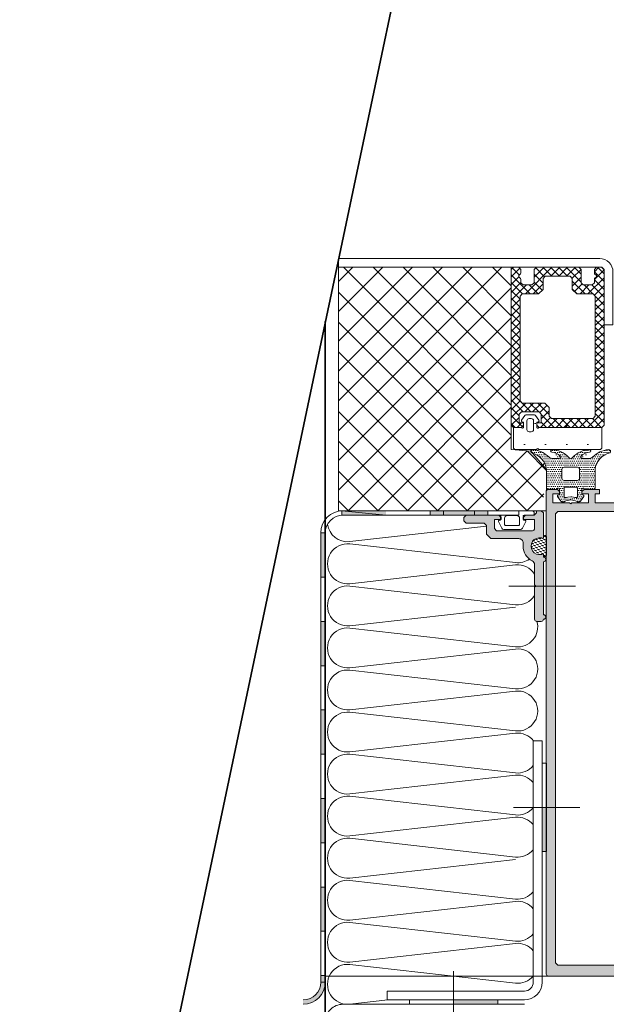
# Model space of a CAD drawing. Header units: inches. Extents: x 0 to 111471, y -105323 to 11070.
# Tile 131 of 256: x 42828 to 42842, y -27562 to -27540. Entities that reach past the tile are written whole.
import ezdxf

# ---------------------------------------------------------------- set-up
doc = ezdxf.new("R2010")
doc.units = ezdxf.units.IN
doc.header["$MEASUREMENT"] = 0
doc.linetypes.add('GEN7', pattern=[13.75, 9.75, -1.5, 1, -1.5])
for name, color, linetype, lineweight in [('2', 1, 'Continuous', 5), ('8', 8, 'Continuous', 5), ('888 sciany istniejące', 2, 'Continuous', 35), ('888 widok', 8, 'Continuous', 0), ('888 wymiary', 1, 'Continuous', 0), ('MB-inne', 8, 'Continuous', 9), ('MB-kreskowanie', 8, 'Continuous', 5), ('MB-osie', 4, 'GEN7', 5), ('MB-profile', 7, 'Continuous', 9), ('MB-uszczelki_tworzywa', 8, 'Continuous', 9), ('Wymiary', 85, 'Continuous', 18)]:
    doc.layers.add(name, color=color, linetype=linetype, lineweight=lineweight)
doc.styles.add('TS 100_wymiary', font='romans.shx', dxfattribs={"width": 0.7, "height": 16})
doc.dimstyles.new('Dim Style 100', dxfattribs={"dimtxt": 16, "dimasz": 12, "dimexe": 12, "dimexo": 2, "dimgap": 10, "dimtad": 1, "dimdec": 0, "dimzin": 9, "dimtxsty": 'TS 100_wymiary', "dimblk": 'ARCHTICK', "dimcen": 2.5, "dimdle": 12, "dimclrd": 256, "dimclrt": 2, "dimadec": 0, "dimazin": 2, "dimtfac": 1, "dimtdec": 0, "dimtix": 1, "dimtmove": 2, "dimatfit": 3, "dimfxl": 0, "dimlwd": -1, "dimarcsym": 0})

# ---------------------------------------------------------------- blocks, each defined once
blk = doc.blocks.new('_ArchTick')
at = {"layer": 'Wymiary', "color": 0, "const_width": 0.15}
blk.add_lwpolyline([(-0.5, -0.5), (0.5, 0.5)], dxfattribs=at)
blk = doc.blocks.new('*D620')
at = {"layer": '888 wymiary', "color": 0, "lineweight": -2}
for p, q in [((42847.795, -27349.993), (42847.795, -27317.993)), ((45080.513, -27350), (45080.513, -27318))]:
    blk.add_line(p, q, dxfattribs=at)
at = {"layer": '888 wymiary'}
blk.add_line((45092.513, -27330), (42835.795, -27329.993), dxfattribs=at)
at = {"layer": 'Defpoints', "color": 0}
for p in [(42847.795, -27329.993), (42847.794, -27545.572), (45080.513, -27545.578)]:
    blk.add_point(p, dxfattribs=at)
at = {"layer": '888 wymiary', "linetype": 'ByBlock', "xscale": 12, "yscale": 12, "zscale": 12}
for p, rotation in [((42847.795, -27329.993), 179.9998335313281), ((45080.513, -27330), 359.999833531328)]:
    blk.add_blockref('_ArchTick', p, dxfattribs=dict(at, rotation=rotation))
at = {"layer": '888 wymiary', "color": 2, "ltscale": 0.01, "insert": (43964.154, -27311.996), "char_height": 16, "attachment_point": 5, "rotation": 359.9998, "style": 'TS 100_wymiary'}
blk.add_mtext('2233', dxfattribs=at)
blk = doc.blocks.new('120557')
at = {"layer": '8'}
h = blk.add_hatch(dxfattribs=at)
h.set_pattern_fill('DOTS', color=256, scale=0.4, angle=-45, style=0, double=1)
h.set_pattern_definition([(315, (-495.54195, 936.92493), (0.6735192, 0.2245064), [0, -0.635])])
edge = h.paths.add_edge_path()
edge.add_line((-0.9, 1.97), (-0.9, 2.05))
edge.add_arc((-1.25, 2.05), 0.35, 0, 180)
edge.add_line((-1.6, 2.05), (-1.6, -2.05))
edge.add_arc((-1.25, -2.05), 0.35, 180, 0)
edge.add_line((-0.9, -2.05), (-0.9, -1.97))
edge.add_line((-0.9, -1.97), (-0.9, -1.9))
edge.add_arc((-0.7, -1.9), 0.2, 37.7274, 180, ccw=False)
edge.add_arc((-0.39, -1.66), 0.2, 217.7274, 256.8227)
edge.add_arc((0, 0), 1.9, 256.8227, 103.1773)
edge.add_arc((-0.39, 1.66), 0.2, 103.1773, 142.2726)
edge.add_arc((-0.7, 1.9), 0.2, 180, 322.2726, ccw=False)
edge.add_line((-0.9, 1.9), (-0.9, 1.97))
blk.add_lwpolyline([(-0.55, 1.78, -0.715089), (-0.9, 1.9), (-0.9, 1.97), (-0.9, 2.05, 1), (-1.6, 2.05), (-1.6, -2.05, 1), (-0.9, -2.05), (-0.9, -1.97), (-0.9, -1.9, -0.715089), (-0.55, -1.78, 0.172259), (-0.43, -1.85, 1.261173), (-0.43, 1.85, 0.172259)], format="xyb", close=True, dxfattribs=at)
blk = doc.blocks.new('K430418X')
at = {"layer": 'MB-kreskowanie'}
h = blk.add_hatch(dxfattribs=at)
h.set_pattern_fill('DOTS', color=256, scale=0.4, angle=-45, style=0, double=1)
h.set_pattern_definition([(315, (-944.9233, 496.2371), (-0.2245064, -0.6735192), [0, -0.635])])
edge = h.paths.add_edge_path()
edge.add_line((-9.97, 1.6), (-10.05, 1.6))
edge.add_arc((-10.05, 1.95), 0.35, 90, 270, ccw=False)
edge.add_line((-10.05, 2.3), (-5.95, 2.3))
edge.add_arc((-5.95, 1.95), 0.35, 270, 90, ccw=False)
edge.add_line((-5.95, 1.6), (-6.02, 1.6))
edge.add_line((-6.02, 1.6), (-6.1, 1.6))
edge.add_arc((-6.1, 1.4), 0.2, 90, 232.2726)
edge.add_arc((-6.34, 1.08), 0.2, 13.1773, 52.2726, ccw=False)
edge.add_arc((-8, 0.7), 1.9, 166.8227, 13.1773, ccw=False)
edge.add_arc((-9.65, 1.08), 0.2, 127.7274, 166.8227, ccw=False)
edge.add_arc((-9.9, 1.4), 0.2, 307.7274, 90)
edge.add_line((-9.9, 1.6), (-9.97, 1.6))
blk.add_hatch(color=0, dxfattribs=at).paths.add_polyline_path([(-7.3, -3), (-8, -3, -0.284453), (-11.31, -0.95, 0.284453), (-12.21, -0.4), (-16.75, -0.4), (-17, -0.15), (-17.25, -0.4), (-24.5, -0.4, -0.414214), (-25, 0.1), (-25, 1.1, -0.413264), (-24.5, 1.6, -0.99866), (-23.5, 1.6), (-11.5, 1.6, -0.99933), (-10.5, 1.6), (-9.9, 1.6, -0.713322), (-9.78, 1.24, 0.172259), (-9.85, 1.13, 1.261173), (-6.15, 1.13, 0.172259), (-6.22, 1.24, -0.730612), (-6.09, 1.6), (-0.5, 1.6), (0, 1.1), (0, 0), (-0.5, 0), (-1, -0.5), (-1, -2.5), (-1.5, -3), (-2, -3), (-2, -0.4), (-4, -0.4, 0.414214), (-4.5, -0.9), (-4.5, -9), (-4, -9.5), (-2, -9.5), (-2, -7.99), (-1.5, -7.99), (-1, -8.49), (-1, -15.9), (-1.5, -16.4), (-2.3, -16.4), (-2.8, -15.9), (-2.8, -11.8), (-3.3, -11.3), (-5.3, -11.3), (-6.3, -10.3), (-6.3, -4, 0.414214)])
at = {"layer": 'MB-profile'}
blk.add_lwpolyline([(-9.78, 1.24, 0.713322), (-9.9, 1.6), (-10.5, 1.6, 0.99933), (-11.5, 1.6), (-23.5, 1.6, 0.99866), (-24.5, 1.6, 0.413264), (-25, 1.1), (-25, 0.1, 0.414214), (-24.5, -0.4), (-17.25, -0.4), (-17, -0.15), (-16.75, -0.4), (-12.21, -0.4, -0.284453), (-11.31, -0.95, 0.284453), (-8, -3), (-7.3, -3, -0.414214), (-6.3, -4), (-6.3, -10.3), (-5.3, -11.3), (-3.3, -11.3), (-2.8, -11.8), (-2.8, -15.9), (-2.3, -16.4), (-1.5, -16.4), (-1, -15.9), (-1, -8.49), (-1.5, -7.99), (-2, -7.99), (-2, -9.5), (-4, -9.5), (-4.5, -9), (-4.5, -0.9, -0.414214), (-4, -0.4), (-2, -0.4), (-2, -3), (-1.5, -3), (-1, -2.5), (-1, -0.5), (-0.5, 0), (0, 0), (0, 1.1), (-0.5, 1.6), (-6.09, 1.6, 0.730612), (-6.22, 1.24, -0.172259), (-6.15, 1.13, -1.261173), (-9.85, 1.13, -0.172259)], format="xyb", close=True, dxfattribs=at)
at = {"layer": 'MB-uszczelki_tworzywa'}
blk.add_lwpolyline([(-9.78, 1.24, 0.715089), (-9.9, 1.6), (-9.97, 1.6), (-10.05, 1.6, -1), (-10.05, 2.3), (-5.95, 2.3, -1), (-5.95, 1.6), (-6.02, 1.6), (-6.1, 1.6, 0.715089), (-6.22, 1.24, -0.172259), (-6.15, 1.13, -1.261173), (-9.85, 1.13, -0.172259)], format="xyb", close=True, dxfattribs=at)
blk = doc.blocks.new('Izolacja')
at = {"layer": 'MB-inne'}
for points in [[(-50, 1), (-60, 1), (-60, 0), (-50, 0)], [(-30, 1), (-40, 1), (-40, 0), (-30, 0)], [(-10, 1), (-20, 1), (-20, 0), (-10, 0)]]:
    blk.add_hatch(color=256, dxfattribs=at).paths.add_polyline_path(points)
for points in [[(-60, 0), (-50, 0), (-50, 1), (-60, 1)], [(-50, 0), (-40, 0), (-40, 1), (-50, 1)], [(-40, 0), (-30, 0), (-30, 1), (-40, 1)], [(-30, 0), (-20, 0), (-20, 1), (-30, 1)], [(-20, 0), (-10, 0), (-10, 1), (-20, 1)], [(-10, 0), (0, 0), (0, 1), (-10, 1)]]:
    blk.add_lwpolyline(points, close=True, dxfattribs=at)
blk = doc.blocks.new('120905')
at = {"layer": 'MB-kreskowanie'}
h = blk.add_hatch(dxfattribs=at)
h.set_pattern_fill('DOTS', color=256, scale=0.3, angle=0.0339, style=0)
h.set_pattern_definition([(0.033944, (-3888.86263, -793.2553), (0.23784281, 0.47639099), [0, -0.47625])])
edge = h.paths.add_edge_path(flags=16)
edge.add_line((-6, -3.5), (-6, -5.5))
edge.add_arc((-5.5, -5.5), 0.5, 180, 270)
edge.add_line((-5.5, -6), (-2.5, -6))
edge.add_arc((-2.5, -5.5), 0.5, 270, 360)
edge.add_line((-2, -5.5), (-2, -3.5))
edge.add_arc((-2.5, -3.5), 0.5, 0, 90)
edge.add_line((-2.5, -3), (-5.5, -3))
edge.add_arc((-5.5, -3.5), 0.5, 90, 180)
edge = h.paths.add_edge_path(flags=16)
edge.add_line((-2.5, -1.3), (-2.5, 0.68))
edge.add_arc((-2.7, 0.68), 0.2, 0, 104.4775)
edge.add_arc((-4, 5.34), 4.64, 254.3781, 285.6219, ccw=False)
edge.add_arc((-5.3, 0.68), 0.2, 75.5225, 180)
edge.add_line((-5.5, 0.68), (-5.5, -1.3))
edge.add_arc((-5.3, -1.3), 0.2, 180, 270)
edge.add_line((-5.3, -1.5), (-2.7, -1.5))
edge.add_arc((-2.7, -1.3), 0.2, 270, 360)
edge = h.paths.add_edge_path()
edge.add_line((-1.04, 0.6), (-1.79, 1.67))
edge.add_arc((-2.03, 1.5), 0.3, 35, 90)
edge.add_line((-2.03, 1.8), (-2.43, 1.8))
edge.add_arc((-2.43, 1.5), 0.3, 90, 116.888)
edge.add_arc((-4, 4.39), 3, 241.3165, 298.6835, ccw=False)
edge.add_arc((-5.57, 1.5), 0.3, 63.112, 90)
edge.add_line((-5.57, 1.8), (-5.97, 1.8))
edge.add_arc((-5.97, 1.5), 0.3, 90, 145)
edge.add_line((-6.21, 1.67), (-6.96, 0.6))
edge.add_arc((-6.8, 0.49), 0.2, 145, 255)
edge.add_line((-6.85, 0.29), (-6.5, 0.2))
edge.add_line((-6.5, 0.2), (-6.5, -1))
edge.add_arc((-6.8, -1), 0.3, 210, 360, ccw=False)
edge.add_arc((-7.32, -1.3), 0.3, 30, 90)
edge.add_line((-7.32, -1), (-9.2, -1))
edge.add_arc((-9.2, -1.3), 0.3, 90, 180)
edge.add_line((-9.5, -1.3), (-9.5, -5.53))
edge.add_arc((-13.89, -4.96), 4.42, 284.0449, 352.6549, ccw=False)
edge.add_arc((-12.62, -9.6), 0.401, 119.3457, 285.4538)
edge.add_arc((-13.24, -3.8), 6.24, 276.7503, 313.2183)
edge.add_arc((-8.22, -9), 1, 90.109, 138.502, ccw=False)
edge.add_line((-8.23, -8), (-6.58, -8))
edge.add_arc((-6.58, -8.3), 0.3, 314.0419, 90.5024, ccw=False)
edge.add_arc((-8.62, -6.19), 3.24, 276.9049, 314.0419, ccw=False)
edge.add_arc((-8.23, -9.7), 0.3, 90.109, 270.109)
edge.add_arc((-8.55, -4.42), 5.59, 273.2975, 316.7848)
edge.add_arc((-4.04, -8.49), 0.5, 85.1106, 150.4706, ccw=False)
edge.add_arc((-3.96, -8.49), 0.5, 29.5294, 94.8894, ccw=False)
edge.add_arc((0.55, -4.42), 5.59, 223.2152, 266.7025)
edge.add_arc((0.23, -9.7), 0.3, 269.891, 89.891)
edge.add_arc((0.62, -6.19), 3.24, 225.9581, 263.0951, ccw=False)
edge.add_arc((-1.42, -8.3), 0.3, 89.4976, 225.9581, ccw=False)
edge.add_line((-1.42, -8), (0.23, -8))
edge.add_arc((0.22, -9), 1, 41.498, 89.891, ccw=False)
edge.add_arc((5.24, -3.8), 6.24, 226.7817, 263.2497)
edge.add_arc((4.62, -9.6), 0.401, 254.5462, 60.6543)
edge.add_arc((5.89, -4.96), 4.42, 187.3451, 255.9551, ccw=False)
edge.add_line((1.5, -5.53), (1.5, -1.3))
edge.add_arc((1.2, -1.3), 0.3, 0, 90)
edge.add_line((1.2, -1), (-0.68, -1))
edge.add_arc((-0.68, -1.3), 0.3, 90, 150)
edge.add_arc((-1.2, -1), 0.3, 180, 330, ccw=False)
edge.add_line((-1.5, -1), (-1.5, 0.2))
edge.add_line((-1.5, 0.2), (-1.15, 0.29))
edge.add_arc((-1.2, 0.49), 0.2, 285, 35)
at = {"layer": 'MB-uszczelki_tworzywa'}
for points in [[(-1.04, 0.6), (-1.79, 1.67, 0.244698), (-2.03, 1.8), (-2.43, 1.8, 0.117863), (-2.56, 1.77, -0.255673), (-5.44, 1.77, 0.117863), (-5.57, 1.8), (-5.97, 1.8, 0.244698), (-6.21, 1.67), (-6.96, 0.6, 0.520567), (-6.85, 0.29), (-6.5, 0.2), (-6.5, -1, -0.767327), (-7.06, -1.15, 0.267949), (-7.32, -1), (-9.2, -1, 0.414214), (-9.5, -1.3), (-9.5, -5.53, -0.308643), (-12.81, -9.25, 0.885567), (-12.51, -9.99, 0.160479), (-8.97, -8.34, -0.21435), (-8.23, -8), (-6.58, -8, -0.677436), (-6.37, -8.51, -0.163474), (-8.23, -9.4, 1), (-8.23, -10, 0.19206), (-4.48, -8.25, -0.293178), (-4, -8, -0.293178), (-3.52, -8.25, 0.19206), (0.23, -10, 1), (0.23, -9.4, -0.163474), (-1.63, -8.51, -0.677436), (-1.42, -8), (0.23, -8, -0.21435), (0.97, -8.34, 0.160479), (4.51, -9.99, 0.885567), (4.81, -9.25, -0.308643), (1.5, -5.53), (1.5, -1.3, 0.414214), (1.2, -1), (-0.68, -1, 0.267949), (-0.94, -1.15, -0.767327), (-1.5, -1), (-1.5, 0.2), (-1.15, 0.29, 0.520567)], [(-2.5, -1.3), (-2.5, 0.68, 0.490314), (-2.75, 0.87, -0.137178), (-5.25, 0.87, 0.490314), (-5.5, 0.68), (-5.5, -1.3, 0.414214), (-5.3, -1.5), (-2.7, -1.5, 0.414214)], [(-6, -3.5), (-6, -5.5, 0.414214), (-5.5, -6), (-2.5, -6, 0.414214), (-2, -5.5), (-2, -3.5, 0.414214), (-2.5, -3), (-5.5, -3, 0.414214)]]:
    blk.add_lwpolyline(points, format="xyb", close=True, dxfattribs=at)
blk = doc.blocks.new('K430492X')
at = {"layer": 'MB-kreskowanie'}
h = blk.add_hatch(color=0, dxfattribs=at)
h.paths.add_polyline_path([(-109.2, 25), (-109.5, 24.7), (-109.5, 22.5), (-109, 22), (-108.5, 22), (-108.5, 23.5), (-106.5, 23.5), (-106.5, 19.75), (-106.25, 19.5), (-106.5, 19.25), (-106.5, 15.5), (-108.5, 15.5), (-108.5, 17), (-109, 17), (-109.5, 16.5), (-109.5, 13), (-108.5, 13), (-108.5, 14), (-106.5, 14), (-106.5, 6.5), (-107, 6), (-124.2, 6), (-124.5, 5.7), (-124.5, 4), (-124, 3.5), (-123, 3.5), (-123, 4.5), (-120.99, 4.5), (-120.49, 4), (-120.49, 2.75), (-118.9, 0), (-120.49, -2.75), (-120.49, -4), (-120.99, -4.5), (-123, -4.5), (-123, -3.5), (-124, -3.5), (-124.5, -4), (-124.5, -5.7), (-124.2, -6), (-107, -6), (-106.5, -6.5), (-106.5, -14), (-108.5, -14), (-108.5, -13), (-109.5, -13), (-109.5, -16.5), (-109, -17), (-108.5, -17), (-108.5, -15.5), (-106.5, -15.5), (-106.5, -19.25), (-106.25, -19.5), (-106.5, -19.75), (-106.5, -23.5), (-108.5, -23.5), (-108.5, -22), (-109, -22), (-109.5, -22.5), (-109.5, -24.7), (-109.2, -25), (-0.5, -25, 0.413925), (0, -24.5), (0, 24.5, 0.413925), (-0.5, 25)])
h.paths.add_polyline_path([(-3, 22.9), (-2.5, 22.4), (-2.5, -22.4), (-3, -22.9), (-104, -22.9), (-104.5, -22.4), (-104.5, 22.4), (-104, 22.9)], flags=16)
h.paths.add_polyline_path([(-106.41, 3.62), (-105.5, 0), (-106.41, -3.62), (-106.89, -4), (-116.88, -4), (-117.31, -3.25), (-115.9, -0.8), (-115.9, 0.8), (-117.31, 3.25), (-116.88, 4), (-106.89, 4)], flags=16)
at = {"layer": 'MB-profile'}
blk.add_lwpolyline([(-0.5, -25), (-109.2, -25), (-109.5, -24.7), (-109.5, -22.5), (-109, -22), (-108.5, -22), (-108.5, -23.5), (-106.5, -23.5), (-106.5, -19.75), (-106.25, -19.5), (-106.5, -19.25), (-106.5, -15.5), (-108.5, -15.5), (-108.5, -17), (-109, -17), (-109.5, -16.5), (-109.5, -13), (-108.5, -13), (-108.5, -14), (-106.5, -14), (-106.5, -6.5), (-107, -6), (-124.2, -6), (-124.5, -5.7), (-124.5, -4), (-124, -3.5), (-123, -3.5), (-123, -4.5), (-120.99, -4.5), (-120.49, -4), (-120.49, -2.75), (-118.9, 0), (-120.49, 2.75), (-120.49, 4), (-120.99, 4.5), (-123, 4.5), (-123, 3.5), (-124, 3.5), (-124.5, 4), (-124.5, 5.7), (-124.2, 6), (-107, 6), (-106.5, 6.5), (-106.5, 14), (-108.5, 14), (-108.5, 13), (-109.5, 13), (-109.5, 16.5), (-109, 17), (-108.5, 17), (-108.5, 15.5), (-106.5, 15.5), (-106.5, 19.25), (-106.25, 19.5), (-106.5, 19.75), (-106.5, 23.5), (-108.5, 23.5), (-108.5, 22), (-109, 22), (-109.5, 22.5), (-109.5, 24.7), (-109.2, 25), (-0.5, 25, -0.414502), (0, 24.5), (0, -24.5, -0.414502)], format="xyb", close=True, dxfattribs=at)
for points in [[(-3, -22.9), (-104, -22.9), (-104.5, -22.4), (-104.5, 22.4), (-104, 22.9), (-3, 22.9), (-2.5, 22.4), (-2.5, -22.4)], [(-106.41, -3.62), (-106.89, -4), (-116.88, -4), (-117.31, -3.25), (-115.9, -0.8), (-115.9, 0.8), (-117.31, 3.25), (-116.88, 4), (-106.89, 4), (-106.41, 3.62), (-105.5, 0)]]:
    blk.add_lwpolyline(points, close=True, dxfattribs=at)
blk = doc.blocks.new('G$C364BC776')
at = {"layer": 'MB-inne', "linetype": 'ByBlock'}
h = blk.add_hatch(color=256, dxfattribs=at)
h.paths.add_polyline_path([(-0.8, 16.85), (-0.8, 16.75, -0.414214), (-0.4, 16.35), (-0.3, 16.35, 0.414214)])
h.paths.add_polyline_path([(-0.3, 16.35), (-0.4, 16.35), (-0.4, 16.2), (-0.3, 16.2)])
for points in [[(2.6, 16.85), (3.6, 16.85), (3.6, 16.75), (2.6, 16.75)], [(-0.4, 14.2), (-0.4, 15.2), (-0.3, 15.2), (-0.3, 14.2)], [(4.6, 12.4), (4.6, 13.4), (4.7, 13.4), (4.7, 12.4)], [(-0.4, 12.2), (-0.4, 13.2), (-0.3, 13.2), (-0.3, 12.2)], [(0.071, 5.8), (1.071, 5.8), (1.071, 5.7), (0.071, 5.7)], [(2.071, 5.8), (3.071, 5.8), (3.071, 5.7), (2.071, 5.7)], [(2.371, 5.8), (3.371, 5.8), (3.371, 5.7), (2.371, 5.7)]]:
    blk.add_hatch(color=256, dxfattribs=at).paths.add_polyline_path(points)
at = {"layer": 'MB-kreskowanie', "linetype": 'ByBlock'}
h = blk.add_hatch(dxfattribs=at)
h.set_pattern_fill('ANSI37', color=256, scale=0.15, angle=270, style=0, double=1)
h.set_pattern_definition([(225, (-67.79963, 1814.1622), (-0.3367596, 0.3367596), []), (135, (-67.79963, 1814.1622), (0.3367596, 0.3367596), [])])
edge = h.paths.add_edge_path()
edge.add_line((3.901, 0.199), (0.001, 0.199))
edge.add_line((0.001, 0.199), (0.001, 5.698))
edge.add_line((0.001, 5.698), (2.105, 5.698))
edge.add_line((2.105, 5.698), (2.272, 5.698))
edge.add_line((2.272, 5.698), (3.342, 5.698))
edge.add_line((3.342, 5.698), (4.272, 5.698))
edge.add_line((4.272, 5.698), (4.595, 5.698))
edge.add_line((4.595, 5.698), (4.696, 4.764))
edge.add_arc((4.196, 4.84), 0.506, 287.2845, 351.3506, ccw=False)
edge.add_line((4.346, 4.356), (3.901, 4.316))
edge.add_line((3.901, 4.316), (3.901, 0.199))
at = {"layer": 'MB-kreskowanie'}
h = blk.add_hatch(dxfattribs=at)
h.set_pattern_fill('DOTS', color=256, scale=0.03, angle=180, style=0)
h.set_pattern_definition([(0, (-45735.70216, 24015.55423), (0.238125, 0.47625), [0, -0.47625])])
h.paths.add_polyline_path([(4.558, 3.816), (4.536, 3.816, -0.267949), (4.518, 3.826, 0.767327), (4.481, 3.816), (4.481, 3.696), (4.516, 3.687, -0.520567), (4.527, 3.656), (4.452, 3.549, -0.244698), (4.428, 3.536), (4.249, 3.536), (4.234, 3.536, -0.244698), (4.209, 3.549), (4.135, 3.656, -0.520567), (4.146, 3.687), (4.181, 3.696), (4.181, 3.816, 0.767327), (4.144, 3.826, -0.267949), (4.126, 3.816), (4.118, 3.816), (4.095, 3.816), (3.951, 3.816), (3.951, 4.266, -0.414214), (4.001, 4.316), (4.466, 4.316, -0.267949), (4.484, 4.306, 0.57735), (4.518, 4.306, -0.267949), (4.536, 4.316), (5.901, 4.316, -0.414214), (5.951, 4.266), (5.951, 3.816)])
h.paths.add_polyline_path([(4.356, 3.916), (4.306, 3.916, 0.414214), (4.256, 3.866), (4.256, 3.666, 0.414214), (4.306, 3.616), (4.356, 3.616, 0.414214), (4.406, 3.666), (4.406, 3.831), (4.406, 3.866, 0.414214)], flags=16)
at = {"layer": 'MB-kreskowanie', "linetype": 'ByBlock', "ltscale": 0.1}
h = blk.add_hatch(dxfattribs=at)
h.set_pattern_fill('ANSI37', color=256, angle=270, style=0)
h.set_pattern_definition([(315, (-7043.82021, -11676.76219), (0.0883883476, 0.0883883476), []), (45, (-7043.82021, -11676.76219), (-0.0883883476, 0.0883883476), [])])
h.paths.add_polyline_path([(5.751, 0.799), (5.801, 0.849), (5.801, 3.566), (5.751, 3.616), (4.811, 3.616), (4.761, 3.566), (4.761, 3.366), (4.661, 3.266), (4.151, 3.266), (4.101, 3.216), (4.101, 0.849), (4.151, 0.799), (4.521, 0.799), (4.621, 0.699), (4.621, 0.449), (4.671, 0.399), (5.231, 0.399), (5.281, 0.449), (5.281, 0.699), (5.381, 0.799)])
h.paths.add_polyline_path([(5.181, 3.766), (5.131, 3.816), (4.531, 3.816), (4.481, 3.766), (4.481, 3.716), (4.581, 3.716), (4.581, 3.516), (4.531, 3.466), (4.131, 3.466), (4.081, 3.516), (4.081, 3.716), (4.181, 3.716), (4.181, 3.766), (4.131, 3.816), (3.951, 3.816), (3.901, 3.766), (3.901, 0.249), (3.951, 0.199), (4.071, 0.199), (4.121, 0.249), (4.121, 0.332), (4.115, 0.346), (4.076, 0.385), (4.076, 0.413), (4.115, 0.451), (4.121, 0.465), (4.121, 0.549), (4.171, 0.599), (4.371, 0.599), (4.421, 0.549), (4.421, 0.249), (4.471, 0.199), (5.431, 0.199), (5.481, 0.249), (5.481, 0.549), (5.531, 0.599), (5.731, 0.599), (5.781, 0.549), (5.781, 0.465), (5.786, 0.451), (5.825, 0.413), (5.825, 0.385), (5.786, 0.346), (5.781, 0.332), (5.781, 0.249), (5.831, 0.199), (5.951, 0.199), (6.001, 0.249), (6.001, 3.766), (5.951, 3.816), (5.231, 3.816)])
at = {"layer": 'MB-inne', "linetype": 'ByBlock'}
for p, q in [((4.2, 16.75), (1.1, 16.75)), ((1.1, 16.75), (1.1, 16.55)), ((1.1, 16.55), (4.2, 16.55)), ((4.4, 16.35), (4.4, 10.9)), ((4.6, 10.9), (4.6, 16.35)), ((4.4, 10.9), (4.6, 10.9))]:
    blk.add_line(p, q, dxfattribs=at)
for points in [[(4.2, 16.85), (0.1, 16.85, -0.414214), (-0.3, 17.25), (-0.3, 20.7)], [(3.651, 5.8, 0.653408), (3.666, 5.833, -0.184569), (3.661, 5.847), (3.661, 5.912), (3.627, 5.918, -0.503433), (3.613, 5.946), (3.687, 6.093, -0.282553), (3.732, 6.12), (4.11, 6.12, -0.282553), (4.155, 6.093), (4.229, 5.946, -0.503433), (4.215, 5.918), (4.181, 5.912), (4.181, 5.847, -0.184569), (4.176, 5.833, 0.648349), (4.191, 5.8), (4.401, 5.8, -0.419957), (4.421, 5.78), (4.421, 5.75, -0.414214), (4.371, 5.7), (3.371, 5.7), (3.371, 5.8), (3.651, 5.8)]]:
    blk.add_lwpolyline(points, format="xyb", dxfattribs=at)
for points in [[(2.6, 16.75), (1.6, 16.75), (1.6, 16.85), (2.6, 16.85)], [(3.6, 16.75), (2.6, 16.75), (2.6, 16.85), (3.6, 16.85)], [(-0.3, 16.2), (-0.3, 15.2), (-0.4, 15.2), (-0.4, 16.2)], [(-0.3, 15.2), (-0.3, 14.2), (-0.4, 14.2), (-0.4, 15.2)], [(-0.3, 14.2), (-0.3, 13.2), (-0.4, 13.2), (-0.4, 14.2)], [(4.7, 13.4), (4.7, 12.4), (4.6, 12.4), (4.6, 13.4)], [(-0.3, 13.2), (-0.3, 12.2), (-0.4, 12.2), (-0.4, 13.2)], [(4.7, 12.4), (4.7, 11.4), (4.6, 11.4), (4.6, 12.4)], [(2.071, 5.7), (0.071, 5.7), (1.071, 5.8), (2.071, 5.8)], [(0.071, 5.7), (0.071, 5.7), (0.071, 5.8), (1.071, 5.8)], [(3.071, 5.7), (2.071, 5.7), (2.071, 5.8), (3.071, 5.8)], [(2.371, 5.7), (2.371, 5.8), (3.371, 5.8), (3.371, 5.7)], [(4.071, 5.7), (3.071, 5.7), (3.071, 5.8), (4.071, 5.8)]]:
    blk.add_lwpolyline(points, close=True, dxfattribs=at)
for points in [[(-0.4, 16.35), (-0.3, 16.35)], [(-0.4, 16.35), (-0.4, 16.2)]]:
    blk.add_lwpolyline(points, dxfattribs=at)
for points in [[(4.071, 6.03, -0.414214), (4.091, 6.01), (4.091, 5.87, -0.414214), (4.031, 5.81), (3.811, 5.81, -0.414214), (3.751, 5.87), (3.751, 6.01, -0.414214), (3.771, 6.03)], [(0, 0), (5.901, 0, 0.414222), (6.201, 0.3), (6.201, 1.5), (6.001, 1.5), (6.001, 0.298, -0.414316), (5.901, 0.198), (0.001, 0.2)]]:
    blk.add_lwpolyline(points, format="xyb", close=True, dxfattribs=at)
at = {"layer": 'MB-inne'}
blk.add_lwpolyline([(4.272, 5.698), (4.694, 5.698), (4.696, 4.764), (4.344, 4.356), (3.901, 4.316), (3.901, 0.199), (0.001, 0.199), (0.001, 5.698)], close=True, dxfattribs=at)
at = {"layer": 'MB-inne', "linetype": 'ByBlock'}
for centre, radius, start, end in [((-0.8, 16.35), 0.5, 0, 90), ((-0.8, 16.35), 0.4, 0, 90), ((4.2, 16.35), 0.4, 0, 90), ((4.2, 16.35), 0.2, 0, 90), ((0.1, 6.2), 0.5, 180, 270), ((0.1, 6.2), 0.4, 180, 270)]:
    blk.add_arc(centre, radius, start, end, dxfattribs=at)
at = {"layer": 'MB-kreskowanie', "linetype": 'ByBlock'}
for points in [[(1.115, 16.75), (0.252, 16.847, 1.118912), (0.252, 15.95), (3.999, 16.372, -0.256467), (4.4, 16.207, -0.256467)], [(3.317, 16.75, -0.010551), (3.384, 16.75, -0.010551)], [(3.999, 15.475), (0.252, 15.897, 1.118912), (0.252, 15), (3.999, 15.422, -0.256467), (4.4, 15.257, -0.256467)], [(4.4, 15.641, -0.256467), (3.999, 15.475)], [(4.4, 14.691, -0.256467), (3.999, 14.525), (0.252, 14.947, 1.118912), (0.252, 14.05), (3.999, 14.472, -0.256467), (4.4, 14.307)], [(3.999, 13.575), (0.252, 13.997, 1.118912), (0.252, 13.1), (3.999, 13.522, -0.256467), (4.4, 13.357, -0.256467)], [(4.4, 12.791, -0.256467), (3.999, 12.625), (0.252, 13.047, 1.118912), (0.252, 12.15), (3.999, 12.572, -0.256467), (4.4, 12.407)], [(3.999, 11.675), (0.252, 12.097, 1.118912), (0.252, 11.2), (3.999, 11.622, -0.256467), (4.4, 11.457, -0.256467)], [(4.4, 11.841, -0.256467), (3.999, 11.675)], [(4.408, 10.9, -0.263635), (3.999, 10.725), (0.252, 11.147, 1.118912), (0.252, 10.25), (3.999, 10.672, -1.118912), (3.999, 9.775)], [(3.999, 9.775), (0.252, 10.197, 1.118912), (0.252, 9.3), (3.999, 9.722, -1.118912), (3.999, 8.825), (0.252, 9.247, 1.118912), (0.252, 8.35), (3.999, 8.772, -0.533617), (4.483, 8.2, -0.533617)], [(3.999, 7.875), (0.252, 8.297, 1.118912), (0.252, 7.4), (3.999, 7.822, -0.287136), (4.43, 7.615, -0.287136)], [(4.43, 7.132, -0.287136), (3.999, 6.925), (0.252, 7.347, 1.118912), (0.252, 6.45), (3.999, 6.872, -0.18524), (4.312, 6.791)], [(3.341, 6.05), (0.252, 6.397, 0.413099), (-0.247, 6.001)]]:
    blk.add_lwpolyline(points, format="xyb", dxfattribs=at)
at = {"layer": 'MB-osie', "linetype": 'ByBlock'}
for points in [[(2.6, 17.6), (2.6, 16.1)], [(5.45, 12.4), (3.95, 12.4)], [(5.351, 7.4), (3.851, 7.4)]]:
    blk.add_lwpolyline(points, dxfattribs=at)
at = {"layer": 'MB-profile'}
for points in [[(6.552, 5.517), (5.799, 5.517), (5.799, 5.316), (5.899, 5.316), (5.899, 5.216), (5.548, 5.216), (5.497, 5.266), (5.497, 5.316), (5.648, 5.316), (5.648, 5.517), (5.271, 5.517), (5.246, 5.542), (5.221, 5.517), (4.844, 5.517), (4.844, 5.316), (4.995, 5.316), (4.995, 5.266), (4.945, 5.216), (4.724, 5.216), (4.694, 5.246), (4.694, 10.656)], [(9.506, 10.656), (9.506, 5.768), (9.455, 5.718), (4.955, 5.718), (4.905, 5.768), (4.905, 10.656)]]:
    blk.add_lwpolyline(points, dxfattribs=at)
at = {"layer": 'MB-uszczelki_tworzywa'}
for points in [[(5.096, 5.186), (5.096, 5.384, -0.490314), (5.121, 5.404, 0.137178), (5.372, 5.404, -0.490314), (5.397, 5.384), (5.397, 5.186, -0.414214), (5.377, 5.166), (5.116, 5.166, -0.414214)], [(4.126, 3.816), (4.118, 3.816), (4.095, 3.816), (3.951, 3.816), (3.951, 4.266, -0.414214), (4.001, 4.316), (4.466, 4.316, -0.267949), (4.484, 4.306, 0.57735), (4.518, 4.306, -0.267949), (4.536, 4.316), (5.901, 4.316, -0.414214), (5.951, 4.266), (5.951, 3.816), (4.558, 3.816), (4.536, 3.816, -0.267949), (4.518, 3.826, 0.767327), (4.481, 3.816), (4.481, 3.696), (4.516, 3.687, -0.520567), (4.527, 3.656), (4.452, 3.549, -0.244698), (4.428, 3.536), (4.249, 3.536), (4.234, 3.536, -0.244698), (4.209, 3.549), (4.135, 3.656, -0.520567), (4.146, 3.687), (4.181, 3.696), (4.181, 3.696), (4.181, 3.816, 0.767327), (4.144, 3.826, -0.267949)], [(4.406, 3.666, -0.414214), (4.356, 3.616), (4.306, 3.616, -0.414214), (4.256, 3.666), (4.256, 3.866, -0.414214), (4.306, 3.916), (4.356, 3.916, -0.414214), (4.406, 3.866), (4.406, 3.831)]]:
    blk.add_lwpolyline(points, format="xyb", close=True, dxfattribs=at)
for points in [[(5.181, 3.766), (5.131, 3.816), (4.531, 3.816), (4.481, 3.766), (4.481, 3.716), (4.581, 3.716), (4.581, 3.516), (4.531, 3.466), (4.131, 3.466), (4.081, 3.516), (4.081, 3.716), (4.181, 3.716), (4.181, 3.766), (4.131, 3.816), (3.951, 3.816), (3.901, 3.766), (3.901, 0.249), (3.951, 0.199), (4.071, 0.199), (4.121, 0.249), (4.121, 0.332), (4.115, 0.346), (4.076, 0.385), (4.076, 0.413), (4.115, 0.451), (4.121, 0.465), (4.121, 0.549), (4.171, 0.599), (4.371, 0.599), (4.421, 0.549), (4.421, 0.249), (4.471, 0.199), (5.431, 0.199), (5.481, 0.249), (5.481, 0.549), (5.531, 0.599), (5.731, 0.599), (5.781, 0.549), (5.781, 0.465), (5.786, 0.451), (5.825, 0.413), (5.825, 0.385), (5.786, 0.346), (5.781, 0.332), (5.781, 0.249), (5.831, 0.199), (5.951, 0.199), (6.001, 0.249), (6.001, 3.766), (5.951, 3.816), (5.231, 3.816)], [(5.751, 0.799), (5.381, 0.799), (5.281, 0.699), (5.281, 0.449), (5.231, 0.399), (4.671, 0.399), (4.621, 0.449), (4.621, 0.699), (4.521, 0.799), (4.151, 0.799), (4.101, 0.849), (4.101, 3.216), (4.151, 3.266), (4.661, 3.266), (4.761, 3.366), (4.761, 3.566), (4.811, 3.616), (5.751, 3.616), (5.801, 3.566), (5.801, 0.849)]]:
    blk.add_lwpolyline(points, close=True, dxfattribs=at)
at = {"linetype": 'ByBlock'}
for name, p, xscale, yscale, zscale, rotation in [('K430492X', (7.205, 16.216), 0.1004566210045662, 0.1004566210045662, 0.1004566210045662, 89.99999999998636), ('K430418X', (4.471, 5.7), 0.1, 0.1, 0.1, 270)]:
    blk.add_blockref(name, p, dxfattribs=dict(at, xscale=xscale, yscale=yscale, zscale=zscale, rotation=rotation))
at = {"xscale": -0.1, "yscale": 0.1, "zscale": 0.1}
blk.add_blockref('120905', (4.846, 5.316), dxfattribs=at)
at = {"layer": '2', "linetype": 'ByBlock', "xscale": -0.1, "yscale": 0.1, "zscale": 0.1, "rotation": 270}
blk.add_blockref('Izolacja', (-0.4, 12.2), dxfattribs=at)
at = {"layer": 'MB-uszczelki_tworzywa', "linetype": 'ByBlock', "xscale": -0.1, "yscale": 0.1, "zscale": 0.1}
blk.add_blockref('120557', (4.54, 6.5), dxfattribs=at)

msp = doc.modelspace()

# ---------------------------------------------------------------- linework, layer by layer
at = {"layer": '888 sciany istniejące', "elevation": -3}
msp.add_lwpolyline([(42774.421, -27683.751), (42773.868, -27686.412), (42804.546, -27692.792), (42873.918, -27363.57)], dxfattribs=at)
at = {"layer": '888 sciany istniejące'}
msp.add_lwpolyline([(42835.266, -27569.512), (42835.266, -27547.002)], dxfattribs=at)
at = {"layer": '888 widok', "ltscale": 0.01}
msp.add_lwpolyline([(42835.266, -27561.794), (45081.468, -27561.794)], dxfattribs=at)

# ---------------------------------------------------------------- block references
at = {"layer": '888 sciany istniejące', "ltscale": 0.01, "xscale": -1, "rotation": 179.9987541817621}
msp.add_blockref('G$C364BC776', (42835.566, -27545.578), dxfattribs=at)

# ---------------------------------------------------------------- dimensions: what is measured, and where the dimension line sits
at = {"layer": '888 wymiary'}
dim = msp.add_aligned_dim(p1=(45080.513, -27545.578), p2=(42847.794, -27545.572), distance=-215.578, dimstyle='Dim Style 100', override={"dimtxsty": 'TS 100_wymiary'}, dxfattribs=at)
dim.commit()
dim.dimension.update_dxf_attribs({"geometry": '*D620', "text_midpoint": (43964.154, -27311.996)})

doc.saveas('drawing.dxf')
